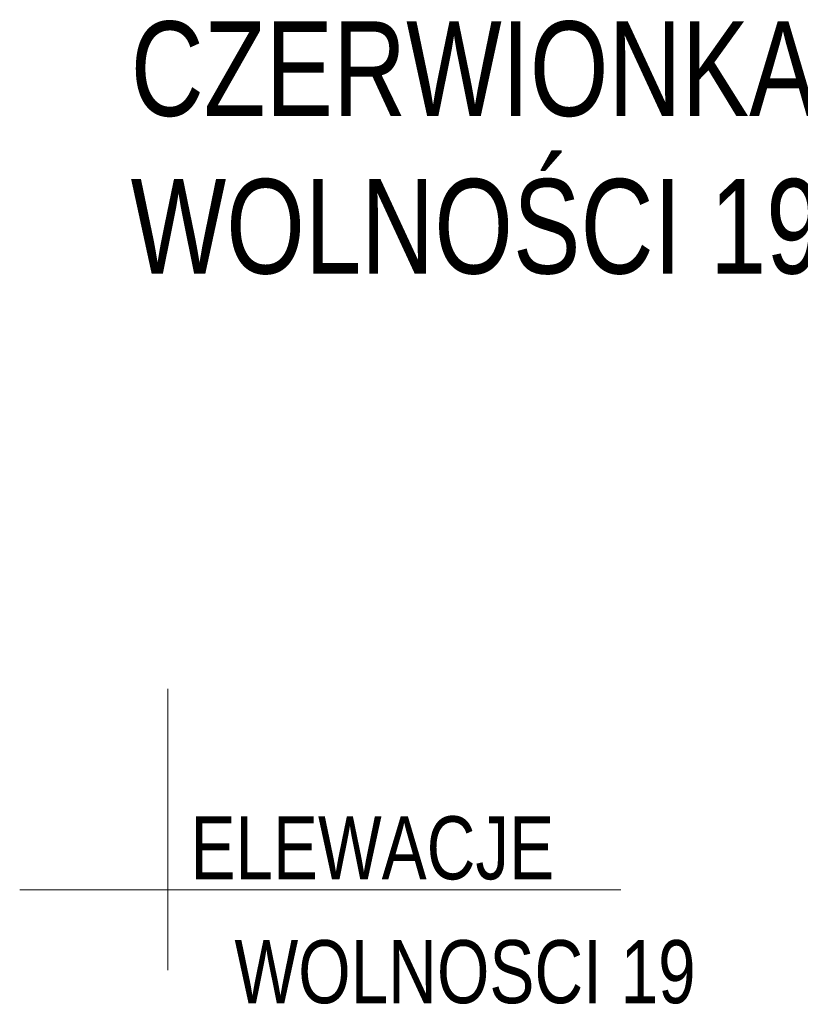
# Model space of a CAD drawing. Header units: millimetres. Extents: x 284606 to 569416, y -192995 to -95103.
# Tile 57 of 178: x 284752 to 286609, y -97446 to -95103. Entities that reach past the tile are written whole.
import ezdxf

# ---------------------------------------------------------------- set-up
doc = ezdxf.new("R2010")
doc.units = ezdxf.units.MM
doc.linetypes.add('HIDDEN', pattern=[9.525, 6.35, -3.175])
doc.layers.add('!STR_Obrysy pomieszczeń', color=215, linetype='Continuous', lineweight=9, plot=False)
doc.layers.add('!STR_Przerywana 0.09', color=8, linetype='HIDDEN', lineweight=9)
doc.styles.add('1_50', font='txt', dxfattribs={"width": 0.8})

msp = doc.modelspace()

# ---------------------------------------------------------------- linework, layer by layer
at = {"layer": '!STR_Obrysy pomieszczeń', "ltscale": 0.3}
for points in [[(285104.6, -96695.7), (285104.6, -97365.1)], [(284752.2, -97174), (286181.7, -97174)]]:
    msp.add_lwpolyline(points, dxfattribs=at)

# ---------------------------------------------------------------- texts
at = {"layer": '!STR_Obrysy pomieszczeń', "ltscale": 0.3, "insert": (285158.3, -96998.8), "char_height": 150, "attachment_point": 1, "style": '1_50'}
msp.add_mtext_dynamic_manual_height_columns('ELEWACJE', width=2231.725, gutter_width=453.6, heights=[120.4], dxfattribs=at)
at = {"layer": '!STR_Przerywana 0.09', "ltscale": 0.3, "attachment_point": 1, "style": '1_50'}
for s, width, heights, insert, char_height in [('CZERWIONKA-LESZCZYNY\\PWOLNOŚCI 19', 6685.002, [2002.6], (285016.1, -95107.5), 225), ('WOLNOSCI 19', 1526.315, [120.4], (285263.1, -97293.5), 150)]:
    msp.add_mtext_dynamic_manual_height_columns(s, width=width, gutter_width=453.6, heights=heights, dxfattribs=dict(at, insert=insert, char_height=char_height))

doc.saveas('drawing.dxf')
